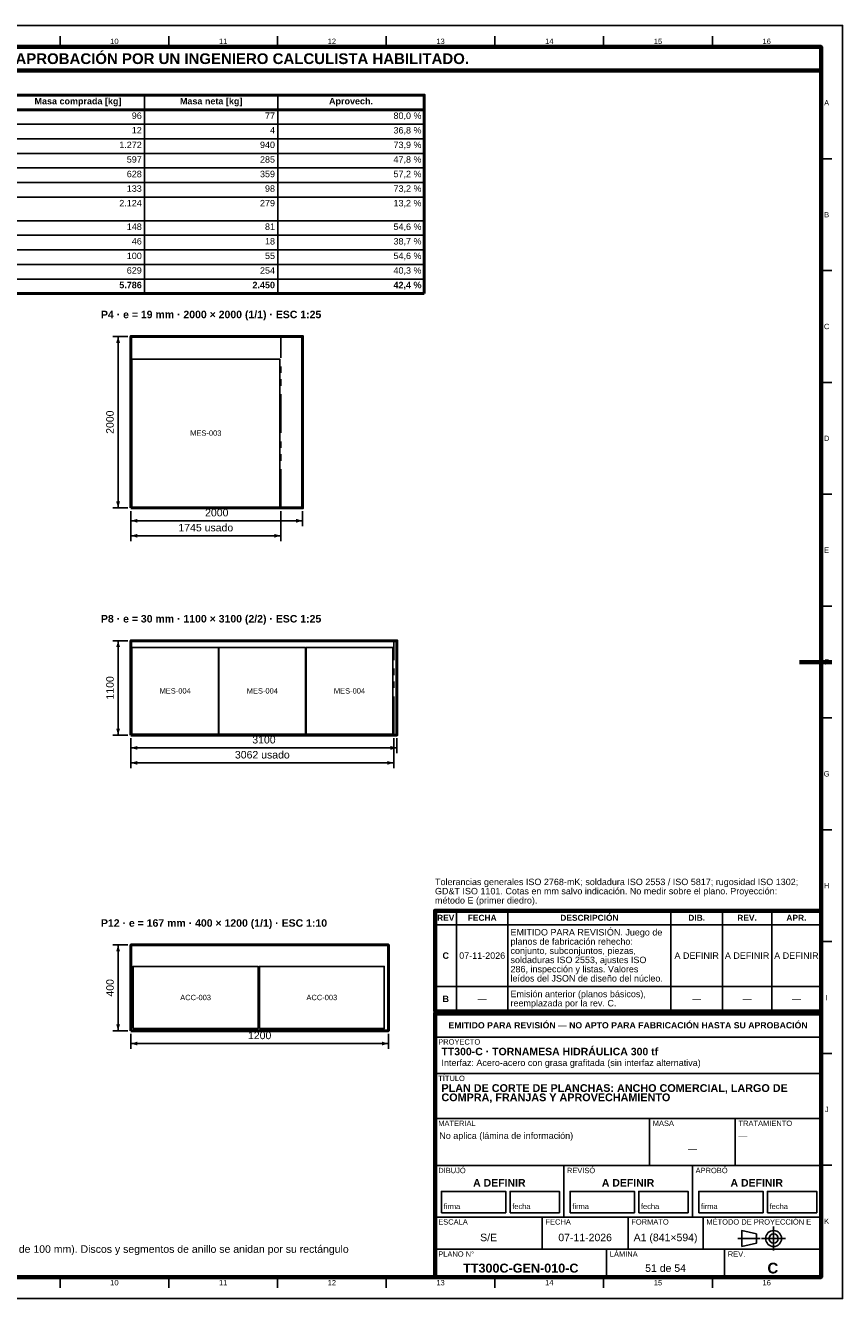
# Model space of a CAD drawing. Header units: millimetres. Extents: x 0 to 841, y 0 to 594.
# Tile 3 of 3: x 460 to 841, y 0 to 594. Entities that reach past the tile are written whole.
import ezdxf
from ezdxf.enums import TextEntityAlignment as Align

# ---------------------------------------------------------------- set-up
doc = ezdxf.new("R2010")
doc.units = ezdxf.units.MM
doc.linetypes.add('EJE', pattern=[31, 20, -4, 3, -4])
doc.linetypes.add('FANTASMA', pattern=[35, 18, -4, 3, -3, 3, -4])
for name, color, linetype, lineweight in [('COTA', 7, 'CONTINUOUS', 25), ('EJE', 7, 'EJE', 25), ('FANT', 7, 'FANTASMA', 25), ('FINA', 7, 'CONTINUOUS', 25), ('MARCO', 7, 'CONTINUOUS', 70), ('TXT', 7, 'CONTINUOUS', 25), ('VIS', 7, 'CONTINUOUS', 50)]:
    doc.layers.add(name, color=color, linetype=linetype, lineweight=lineweight)
doc.styles.add('STD', font='LiberationSans-Regular.ttf')
doc.styles.add('STDB', font='LiberationSans-Bold.ttf')

msp = doc.modelspace()

# ---------------------------------------------------------------- linework, layer by layer
at = {"layer": 'COTA'}
for p, q in [((507.75, 448.9), (500.75, 448.9)), ((503.25, 368.9), (503.25, 448.9)), ((507.75, 368.9), (500.75, 368.9)), ((509.25, 367.4), (509.25, 360.4)), ((509.25, 367.4), (509.25, 353.4)), ((509.25, 362.9), (589.25, 362.9)), ((579.05, 367.4), (579.05, 353.4)), ((589.25, 367.4), (589.25, 360.4)), ((509.25, 355.9), (579.05, 355.9)), ((507.75, 306.93), (500.75, 306.93)), ((503.25, 262.93), (503.25, 306.93)), ((507.75, 262.93), (500.75, 262.93)), ((509.25, 261.43), (509.25, 254.43)), ((509.25, 261.43), (509.25, 247.43)), ((631.73, 261.43), (631.73, 247.43)), ((633.25, 261.43), (633.25, 254.43)), ((509.25, 256.93), (633.25, 256.93)), ((509.25, 249.93), (631.73, 249.93)), ((507.75, 164.97), (500.75, 164.97)), ((503.25, 124.97), (503.25, 164.97)), ((507.75, 124.97), (500.75, 124.97)), ((509.25, 123.47), (509.25, 116.47)), ((509.25, 118.97), (629.25, 118.97)), ((629.25, 123.47), (629.25, 116.47))]:
    msp.add_line(p, q, dxfattribs=at)
for points in [[(503.25, 448.9), (502.35, 445.9), (504.15, 445.9)], [(503.25, 368.9), (504.15, 371.9), (502.35, 371.9)], [(509.25, 362.9), (512.25, 362), (512.25, 363.8)], [(589.25, 362.9), (586.25, 363.8), (586.25, 362)], [(509.25, 355.9), (512.25, 355), (512.25, 356.8)], [(579.05, 355.9), (576.05, 356.8), (576.05, 355)], [(503.25, 306.93), (502.35, 303.93), (504.15, 303.93)], [(503.25, 262.93), (504.15, 265.93), (502.35, 265.93)], [(509.25, 256.93), (512.25, 256.03), (512.25, 257.83)], [(633.25, 256.93), (630.25, 257.83), (630.25, 256.03)], [(509.25, 249.93), (512.25, 249.03), (512.25, 250.83)], [(631.73, 249.93), (628.73, 250.83), (628.73, 249.03)], [(503.25, 164.97), (502.35, 161.97), (504.15, 161.97)], [(503.25, 124.97), (504.15, 127.97), (502.35, 127.97)], [(509.25, 118.97), (512.25, 118.07), (512.25, 119.87)], [(629.25, 118.97), (626.25, 119.87), (626.25, 118.07)]]:
    msp.add_solid(points, dxfattribs=at)
at = {"layer": 'EJE'}
for p, q in [((808.88, 22.42), (808.88, 33.58)), ((792.14, 28), (802.68, 28)), ((803.3, 28), (814.46, 28))]:
    msp.add_line(p, q, dxfattribs=at)
at = {"layer": 'FANT'}
for p, q in [((579.05, 368.9), (579.05, 448.9)), ((631.73, 262.93), (631.73, 306.93))]:
    msp.add_line(p, q, dxfattribs=at)
at = {"layer": 'FINA'}
for p, q in [((476.19, 584), (476.19, 589)), ((526.88, 584), (526.88, 589)), ((577.56, 584), (577.56, 589)), ((628.25, 584), (628.25, 589)), ((678.94, 584), (678.94, 589)), ((729.62, 584), (729.62, 589)), ((780.31, 584), (780.31, 589)), ((515.59, 561.5), (515.59, 468.9)), ((577.69, 561.5), (577.69, 468.9)), ((25, 554.7), (646, 554.7)), ((25, 547.9), (646, 547.9)), ((25, 541.1), (646, 541.1)), ((25, 534.3), (646, 534.3)), ((831, 531.82), (836, 531.82)), ((25, 527.5), (646, 527.5)), ((25, 520.7), (646, 520.7)), ((25, 513.9), (646, 513.9)), ((25, 502.9), (646, 502.9)), ((25, 496.1), (646, 496.1)), ((25, 489.3), (646, 489.3)), ((25, 482.5), (646, 482.5)), ((25, 475.7), (646, 475.7)), ((831, 479.64), (836, 479.64)), ((831, 427.45), (836, 427.45)), ((831, 375.27), (836, 375.27)), ((831, 323.09), (836, 323.09)), ((831, 270.91), (836, 270.91)), ((831, 218.73), (836, 218.73)), ((661, 134), (661, 180.9)), ((685, 134), (685, 180.9)), ((761, 134), (761, 180.9)), ((785, 134), (785, 180.9)), ((808, 134), (808, 180.9)), ((651, 174.4), (831, 174.4)), ((831, 166.55), (836, 166.55)), ((651, 145.6), (831, 145.6)), ((651, 134), (831, 134)), ((651, 133), (831, 133)), ((651, 122), (831, 122)), ((831, 114.36), (836, 114.36)), ((651, 105), (831, 105)), ((651, 84), (831, 84)), ((751, 62), (751, 84)), ((791, 62), (791, 84)), ((651, 62), (831, 62)), ((711, 38), (711, 62)), ((771, 38), (771, 62)), ((831, 62.18), (836, 62.18)), ((651, 38), (831, 38)), ((701, 23), (701, 38)), ((741, 23), (741, 38)), ((776, 23), (776, 38)), ((651, 23), (831, 23)), ((731, 10), (731, 23)), ((786, 10), (786, 23)), ((476.19, 10), (476.19, 5)), ((526.88, 10), (526.88, 5)), ((577.56, 10), (577.56, 5)), ((628.25, 10), (628.25, 5)), ((678.94, 10), (678.94, 5)), ((729.62, 10), (729.62, 5)), ((780.31, 10), (780.31, 5))]:
    msp.add_line(p, q, dxfattribs=at)
for points in [[(0, 0), (841, 0), (841, 594), (0, 594)], [(509.65, 369.3), (578.65, 369.3), (578.65, 438.3), (509.65, 438.3)], [(509.65, 263.33), (550.05, 263.33), (550.05, 303.73), (509.65, 303.73)], [(550.29, 263.33), (590.69, 263.33), (590.69, 303.73), (550.29, 303.73)], [(590.93, 263.33), (631.33, 263.33), (631.33, 303.73), (590.93, 303.73)], [(510.25, 125.97), (568.5, 125.97), (568.5, 154.97), (510.25, 154.97)], [(569.1, 125.97), (627.35, 125.97), (627.35, 154.97), (569.1, 154.97)], [(654, 40), (684, 40), (684, 50), (654, 50)], [(686, 40), (709, 40), (709, 50), (686, 50)], [(714, 40), (744, 40), (744, 50), (714, 50)], [(746, 40), (769, 40), (769, 50), (746, 50)], [(774, 40), (804, 40), (804, 50), (774, 50)], [(806, 40), (829, 40), (829, 50), (806, 50)], [(794, 24.28), (800.82, 25.83), (800.82, 30.17), (794, 31.72)]]:
    msp.add_lwpolyline(points, close=True, dxfattribs=at)
for radius in [3.72, 2.17]:
    msp.add_circle((808.88, 28), radius, dxfattribs=at)
at = {"layer": 'MARCO'}
msp.add_line((836, 297), (821, 297), dxfattribs=at)
for points in [[(20, 10), (831, 10), (831, 584), (20, 584)], [(20, 573), (831, 573), (831, 584), (20, 584)], [(651, 134), (831, 134), (831, 180.9), (651, 180.9)], [(651, 10), (831, 10), (831, 133), (651, 133)]]:
    msp.add_lwpolyline(points, close=True, dxfattribs=at)
at = {"layer": 'VIS'}
for p in [(646, 561.5), (25, 468.9)]:
    msp.add_line(p, (646, 468.9), dxfattribs=at)
for points in [[(25, 554.7), (646, 554.7), (646, 561.5), (25, 561.5)], [(509.25, 368.9), (589.25, 368.9), (589.25, 448.9), (509.25, 448.9)], [(509.25, 262.93), (633.25, 262.93), (633.25, 306.93), (509.25, 306.93)], [(509.25, 124.97), (629.25, 124.97), (629.25, 164.97), (509.25, 164.97)]]:
    msp.add_lwpolyline(points, close=True, dxfattribs=at)

# ---------------------------------------------------------------- texts
at = {"layer": 'TXT'}
for s, height, style, p in [('ESTOS PLANOS NO SON VÁLIDOS PARA FABRICACIÓN HASTA SU REVISIÓN Y APROBACIÓN POR UN INGENIERO CALCULISTA HABILITADO.', 5, 'STDB', (425.5, 578.5)), ('10', 2.5, 'STD', (501.53, 586.6)), ('11', 2.5, 'STD', (552.22, 586.6)), ('12', 2.5, 'STD', (602.91, 586.6)), ('13', 2.5, 'STD', (653.59, 586.6)), ('14', 2.5, 'STD', (704.28, 586.6)), ('15', 2.5, 'STD', (754.97, 586.6)), ('16', 2.5, 'STD', (805.66, 586.6)), ('Masa comprada [kg]', 3, 'STDB', (484.54, 558.7)), ('Masa neta [kg]', 3, 'STDB', (546.64, 558.7)), ('Aprovech.', 3, 'STDB', (611.84, 558.7)), ('A', 2.5, 'STD', (833.6, 557.91)), ('B', 2.5, 'STD', (833.6, 505.73)), ('C', 2.5, 'STD', (833.6, 453.55)), ('MES-003', 2.5, 'STD', (544.15, 403.8)), ('D', 2.5, 'STD', (833.6, 401.36)), ('E', 2.5, 'STD', (833.6, 349.18)), ('F', 2.5, 'STD', (833.6, 297)), ('MES-004', 2.5, 'STD', (529.85, 283.53)), ('MES-004', 2.5, 'STD', (570.49, 283.53)), ('MES-004', 2.5, 'STD', (611.13, 283.53)), ('G', 2.5, 'STD', (833.6, 244.82)), ('H', 2.5, 'STD', (833.6, 192.64)), ('REV', 2.8, 'STDB', (656, 177.65)), ('FECHA', 2.8, 'STDB', (673, 177.65)), ('DESCRIPCIÓN', 2.8, 'STDB', (723, 177.65)), ('DIB.', 2.8, 'STDB', (773, 177.65)), ('REV.', 2.8, 'STDB', (796.5, 177.65)), ('APR.', 2.8, 'STDB', (819.5, 177.65)), ('C', 3, 'STDB', (656, 160)), ('07-11-2026', 3, 'STD', (673, 160)), ('A DEFINIR', 3, 'STD', (773, 160)), ('A DEFINIR', 3, 'STD', (796.5, 160)), ('A DEFINIR', 3, 'STD', (819.5, 160)), ('ACC-003', 2.5, 'STD', (539.38, 140.47)), ('ACC-003', 2.5, 'STD', (598.23, 140.47)), ('B', 3, 'STDB', (656, 139.8)), ('—', 3, 'STD', (673, 139.8)), ('—', 3, 'STD', (773, 139.8)), ('—', 3, 'STD', (796.5, 139.8)), ('—', 3, 'STD', (819.5, 139.8)), ('I', 2.5, 'STD', (833.6, 140.45)), ('EMITIDO PARA REVISIÓN — NO APTO PARA FABRICACIÓN HASTA SU APROBACIÓN', 2.9, 'STDB', (741, 127.5)), ('J', 2.5, 'STD', (833.6, 88.27)), ('—', 3, 'STD', (771, 70)), ('A DEFINIR', 3.5, 'STDB', (681, 54)), ('A DEFINIR', 3.5, 'STDB', (741, 54)), ('A DEFINIR', 3.5, 'STDB', (801, 54)), ('K', 2.5, 'STD', (833.6, 36.09)), ('S/E', 3.5, 'STD', (676, 28.5)), ('07-11-2026', 3.5, 'STD', (721, 28.5)), ('A1 (841×594)', 3.5, 'STD', (758.5, 28.5)), ('TT300C-GEN-010-C', 4.2, 'STDB', (691, 14.2)), ('51 de 54', 3.5, 'STD', (758.5, 14.2)), ('C', 5, 'STDB', (808.5, 14.2)), ('10', 2.5, 'STD', (501.53, 7.4)), ('11', 2.5, 'STD', (552.22, 7.4)), ('12', 2.5, 'STD', (602.91, 7.4)), ('13', 2.5, 'STD', (653.59, 7.4)), ('14', 2.5, 'STD', (704.28, 7.4)), ('15', 2.5, 'STD', (754.97, 7.4)), ('16', 2.5, 'STD', (805.66, 7.4))]:
    msp.add_text(s, height=height, dxfattribs=dict(at, style=style)).set_placement(p, align=Align.MIDDLE_CENTER)
for s, style, p in [('96', 'STD', (514.29, 551.9)), ('77', 'STD', (576.39, 551.9)), ('80,0 %', 'STD', (644.7, 551.9)), ('12', 'STD', (514.29, 545.1)), ('4', 'STD', (576.39, 545.1)), ('36,8 %', 'STD', (644.7, 545.1)), ('1.272', 'STD', (514.29, 538.3)), ('940', 'STD', (576.39, 538.3)), ('73,9 %', 'STD', (644.7, 538.3)), ('597', 'STD', (514.29, 531.5)), ('285', 'STD', (576.39, 531.5)), ('47,8 %', 'STD', (644.7, 531.5)), ('628', 'STD', (514.29, 524.7)), ('359', 'STD', (576.39, 524.7)), ('57,2 %', 'STD', (644.7, 524.7)), ('133', 'STD', (514.29, 517.9)), ('98', 'STD', (576.39, 517.9)), ('73,2 %', 'STD', (644.7, 517.9)), ('2.124', 'STD', (514.29, 511.1)), ('279', 'STD', (576.39, 511.1)), ('13,2 %', 'STD', (644.7, 511.1)), ('148', 'STD', (514.29, 500.1)), ('81', 'STD', (576.39, 500.1)), ('54,6 %', 'STD', (644.7, 500.1)), ('46', 'STD', (514.29, 493.3)), ('18', 'STD', (576.39, 493.3)), ('38,7 %', 'STD', (644.7, 493.3)), ('100', 'STD', (514.29, 486.5)), ('55', 'STD', (576.39, 486.5)), ('54,6 %', 'STD', (644.7, 486.5)), ('629', 'STD', (514.29, 479.7)), ('254', 'STD', (576.39, 479.7)), ('40,3 %', 'STD', (644.7, 479.7)), ('5.786', 'STDB', (514.29, 472.9)), ('2.450', 'STDB', (576.39, 472.9)), ('42,4 %', 'STDB', (644.7, 472.9))]:
    msp.add_text(s, height=3, dxfattribs=dict(at, style=style)).set_placement(p, align=Align.MIDDLE_RIGHT)
for s, height, style, p in [('P4 · e = 19 mm · 2000 × 2000 (1/1) · ESC 1:25', 3.5, 'STDB', (495.25, 460.9)), ('P8 · e = 30 mm · 1100 × 3100 (2/2) · ESC 1:25', 3.5, 'STDB', (495.25, 318.93)), ('P12 · e = 167 mm · 400 × 1200 (1/1) · ESC 1:10', 3.5, 'STDB', (495.25, 176.97)), ('EMITIDO PARA REVISIÓN. Juego de', 3, 'STD', (686.2, 172.4)), ('planos de fabricación rehecho:', 3, 'STD', (686.2, 168.1)), ('conjunto, subconjuntos, piezas,', 3, 'STD', (686.2, 163.8)), ('soldaduras ISO 2553, ajustes ISO', 3, 'STD', (686.2, 159.5)), ('286, inspección y listas. Valores', 3, 'STD', (686.2, 155.2)), ('leídos del JSON de diseño del núcleo.', 3, 'STD', (686.2, 150.9)), ('Emisión anterior (planos básicos),', 3, 'STD', (686.2, 143.6)), ('reemplazada por la rev. C.', 3, 'STD', (686.2, 139.3)), ('PROYECTO', 2.5, 'STD', (652.5, 121)), ('TT300-C · TORNAMESA HIDRÁULICA 300 tf', 3.5, 'STDB', (654, 117)), ('Interfaz: Acero-acero con grasa grafitada (sin interfaz alternativa)', 3, 'STD', (654, 111.5)), ('TÍTULO', 2.5, 'STD', (652.5, 104)), ('COMPRA, FRANJAS Y APROVECHAMIENTO', 3.6, 'STDB', (654, 95.68)), ('PLAN DE CORTE DE PLANCHAS: ANCHO COMERCIAL, LARGO DE', 3.6, 'STDB', (654, 100)), ('MATERIAL', 2.5, 'STD', (652.5, 83)), ('No aplica (lámina de información)', 3, 'STD', (653, 77.5)), ('MASA', 2.5, 'STD', (752.5, 83)), ('TRATAMIENTO', 2.5, 'STD', (792.5, 83)), ('—', 3, 'STD', (792.5, 77.5)), ('DIBUJÓ', 2.5, 'STD', (652.5, 61)), ('REVISÓ', 2.5, 'STD', (712.5, 61)), ('APROBÓ', 2.5, 'STD', (772.5, 61)), ('ESCALA', 2.5, 'STD', (652.5, 37)), ('FECHA', 2.5, 'STD', (702.5, 37)), ('FORMATO', 2.5, 'STD', (742.5, 37)), ('MÉTODO DE PROYECCIÓN E', 2.5, 'STD', (777.5, 37)), ('Largo de compra: corte a medida por el proveedor en múltiplos de 500 mm sobre ancho comercial; en espesores gruesos con pocas piezas, «a medida» = trozo oxicortado por el proveedor (múltiplos de 100 mm). Discos y segmentos de anillo se anidan por su rectángulo', 3.5, 'STD', (25, 24.83)), ('PLANO N°', 2.5, 'STD', (652.5, 22)), ('LÁMINA', 2.5, 'STD', (732.5, 22)), ('REV.', 2.5, 'STD', (787.5, 22))]:
    msp.add_text(s, height=height, dxfattribs=dict(at, style=style)).set_placement(p, align=Align.TOP_LEFT)
at = {"layer": 'TXT', "style": 'STD'}
for s, p in [('2000', (502.25, 408.9)), ('1100', (502.25, 284.93)), ('400', (502.25, 144.97))]:
    msp.add_text(s, height=3.5, rotation=90, dxfattribs=at).set_placement(p, align=Align.BOTTOM_CENTER)
for s, p in [('2000', (549.25, 363.9)), ('1745 usado', (544.15, 356.9)), ('3100', (571.25, 257.93)), ('3062 usado', (570.49, 250.93)), ('1200', (569.25, 119.97))]:
    msp.add_text(s, height=3.5, dxfattribs=at).set_placement(p, align=Align.BOTTOM_CENTER)
for s, height, p in [('Tolerancias generales ISO 2768-mK; soldadura ISO 2553 / ISO 5817; rugosidad ISO 1302;', 3, (651, 192)), ('GD&T ISO 1101. Cotas en mm salvo indicación. No medir sobre el plano. Proyección:', 3, (651, 187.7)), ('método E (primer diedro).', 3, (651, 183.4)), ('firma', 2.5, (655, 41)), ('fecha', 2.5, (687, 41)), ('firma', 2.5, (715, 41)), ('fecha', 2.5, (747, 41)), ('firma', 2.5, (775, 41)), ('fecha', 2.5, (807, 41))]:
    msp.add_text(s, height=height, dxfattribs=at).set_placement(p, align=Align.BOTTOM_LEFT)

doc.saveas('drawing.dxf')
